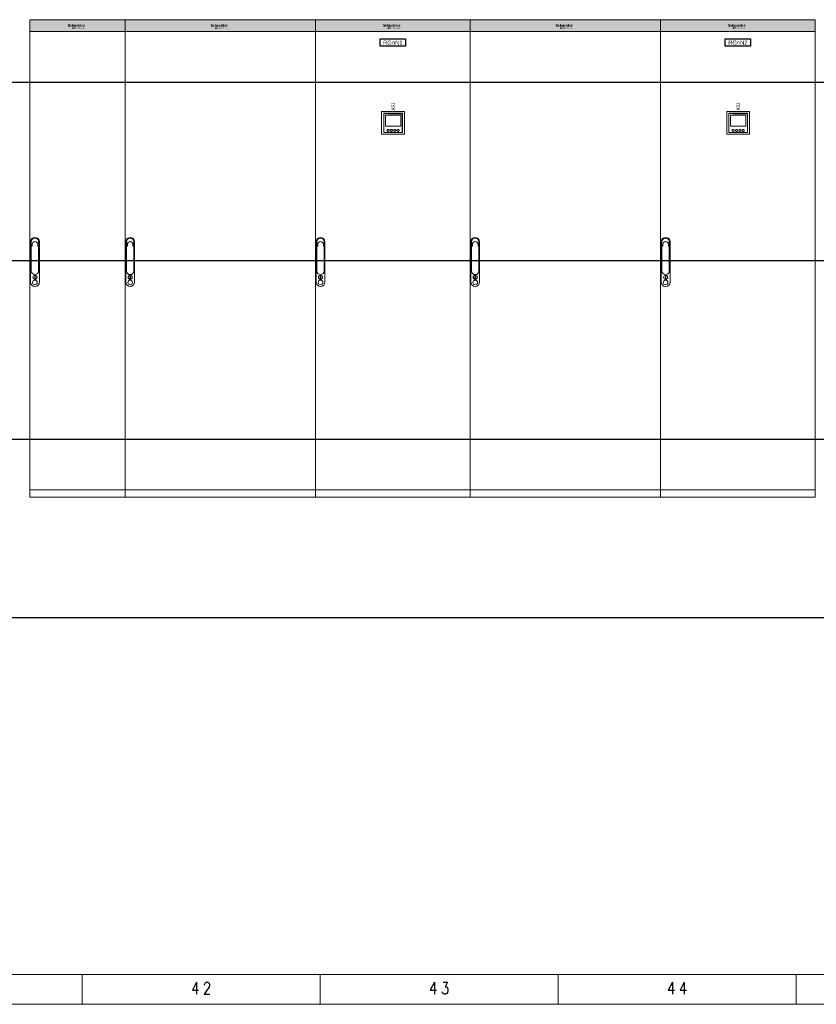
# Model space of a CAD drawing. Header units: millimetres. Extents: x -31 to 6803, y 0 to 664.
# Tile 104 of 119: x 1673 to 1806, y 0 to 165. Entities that reach past the tile are written whole.
import ezdxf
from ezdxf.enums import TextEntityAlignment as Align

# ---------------------------------------------------------------- set-up
doc = ezdxf.new("R2010")
doc.units = ezdxf.units.MM
doc.layers.add('!POMOCNICZE', color=8, linetype='Continuous', plot=False)
for name, color, linetype, lineweight in [('2DE_OBJ_Schneider-Cabinet', 7, 'Continuous', 25), ('2DE_OBJ_Schneider-Devices', 7, 'Continuous', 25), ('2DE_OBJ_Schneider-Logo', 112, 'Continuous', 0), ('2DE_OBJ_Schneider-TAG', 112, 'Continuous', 0), ('ramka', 9, 'Continuous', 20)]:
    doc.layers.add(name, color=color, linetype=linetype, lineweight=lineweight)
doc.layers.add('CP_WIPEOUT', color=255, linetype='Continuous')
doc.styles.add('CP_ATTR', font='arial.ttf')
doc.styles.add('CP_TXTCON', font='arial.ttf', dxfattribs={"width": 0.8})
doc.styles.add('ROMANS', font='romans.shx', dxfattribs={"width": 0.8})

# ---------------------------------------------------------------- blocks, each defined once
blk = doc.blocks.new('Logo Schneider_20021')
for points in [[(1.6, 8.1), (1.9, 8), (2.2, 7.9), (2.5, 7.8), (2.7, 7.7), (3, 7.5), (3.2, 7.4), (3.3, 7.3), (3.3, 7.1), (3.3, 7), (3.2, 6.9), (3.1, 6.7), (3, 6.6), (2.7, 6.6), (2.4, 6.6), (2.4, 6.6), (2.2, 6.6), (2, 6.6), (1.8, 6.6), (1.5, 6.7), (1.3, 6.8), (1.1, 6.9), (0.9, 7), (0.6, 7.2), (0.4, 7.3), (0.4, 6), (0.4, 6), (0.7, 5.9), (0.9, 5.8), (1.2, 5.7), (1.4, 5.6), (1.6, 5.5), (1.9, 5.5), (2.1, 5.5), (2.3, 5.4), (2.5, 5.4), (2.6, 5.4), (2.9, 5.4), (3.1, 5.5), (3.4, 5.5), (3.6, 5.6), (3.8, 5.7), (4, 5.8), (4.2, 5.9), (4.3, 6), (4.5, 6.2), (4.6, 6.4), (4.7, 6.6), (4.8, 6.8), (4.8, 7), (4.8, 7.3), (4.8, 7.3), (4.8, 7.6), (4.8, 7.8), (4.7, 8), (4.6, 8.2), (4.4, 8.4), (4.2, 8.6), (4, 8.7), (4, 8.7), (3.8, 8.8), (3.7, 8.9), (3.5, 9), (3.2, 9.1), (2.9, 9.2), (2.6, 9.4), (2.4, 9.4), (2.1, 9.6), (1.9, 9.7), (1.8, 9.9), (1.8, 10), (1.8, 10), (1.8, 10.2), (1.9, 10.3), (2.1, 10.4), (2.4, 10.5), (2.7, 10.5), (2.7, 10.5), (2.9, 10.5), (3.1, 10.5), (3.3, 10.4), (3.5, 10.4), (3.8, 10.3), (4, 10.2), (4.3, 10.1), (4.6, 10), (4.6, 11.1), (4.4, 11.2), (4.2, 11.3), (3.9, 11.4), (3.7, 11.4), (3.4, 11.5), (3.2, 11.5), (3, 11.6), (2.8, 11.6), (2.5, 11.6), (2.4, 11.6), (2.2, 11.6), (1.9, 11.5), (1.7, 11.5), (1.4, 11.4), (1.2, 11.3), (1, 11.2), (0.9, 11.1), (0.8, 11.1), (0.6, 10.9), (0.5, 10.8), (0.4, 10.6), (0.3, 10.3), (0.3, 10.1), (0.2, 9.9), (0.2, 9.8), (0.3, 9.5), (0.3, 9.3), (0.4, 9.1), (0.5, 8.9), (0.7, 8.7), (0.8, 8.6), (1, 8.4), (1.1, 8.4), (1.2, 8.3), (1.4, 8.2)], [(8.8, 6.6), (8.6, 6.5), (8.3, 6.5), (8.1, 6.4), (7.9, 6.4), (7.7, 6.4), (7.7, 6.4), (7.4, 6.4), (7.2, 6.4), (7, 6.5), (6.8, 6.7), (6.7, 6.9), (6.6, 7.1), (6.5, 7.3), (6.5, 7.6), (6.5, 7.8), (6.6, 8), (6.6, 8.2), (6.7, 8.3), (6.9, 8.5), (7, 8.6), (7.2, 8.7), (7.5, 8.7), (7.7, 8.7), (7.9, 8.7), (8.1, 8.7), (8.3, 8.6), (8.6, 8.5), (8.8, 8.4), (8.8, 9.4), (8.6, 9.5), (8.4, 9.5), (8.1, 9.6), (7.9, 9.6), (7.7, 9.6), (7.4, 9.7), (7.3, 9.6), (7, 9.6), (6.8, 9.6), (6.6, 9.5), (6.3, 9.4), (6.1, 9.3), (5.9, 9.2), (5.8, 9.1), (5.7, 9), (5.6, 8.9), (5.4, 8.7), (5.3, 8.5), (5.2, 8.3), (5.2, 8), (5.1, 7.8), (5.1, 7.5), (5.1, 7.5), (5.1, 7.2), (5.2, 7), (5.2, 6.8), (5.3, 6.6), (5.5, 6.4), (5.6, 6.2), (5.8, 6), (5.9, 5.9), (6.1, 5.8), (6.3, 5.7), (6.5, 5.6), (6.7, 5.5), (7, 5.5), (7.2, 5.5), (7.5, 5.4), (7.6, 5.5), (7.9, 5.5), (8.1, 5.5), (8.3, 5.6), (8.6, 5.6), (8.8, 5.7)], [(12.3, 6.4), (12.2, 6.3), (12.2, 7.8), (12.1, 8.1), (12.1, 8.3), (12, 8.5), (11.8, 8.6), (11.7, 8.7), (11.5, 8.7), (11.3, 8.7), (11.1, 8.6), (11, 8.5), (10.8, 8.3), (10.7, 8.1), (10.7, 5.5), (9.4, 5.5), (9.4, 11.5), (10.7, 11.5), (10.7, 9), (10.7, 9), (10.8, 9.2), (11, 9.3), (11.2, 9.5), (11.4, 9.6), (11.6, 9.6), (11.9, 9.7), (11.9, 9.7), (12.2, 9.6), (12.4, 9.6), (12.7, 9.5), (12.9, 9.4), (13, 9.3), (13.1, 9.1), (13.2, 8.9), (13.3, 8.7), (13.4, 8.5), (13.4, 8.3), (13.4, 8.1), (13.4, 6.9), (13.3, 6.8), (13.1, 6.8), (13, 6.8), (12.9, 6.7), (12.8, 6.7), (12.6, 6.6), (12.5, 6.5), (12.4, 6.5)], [(14.3, 6.8), (14.2, 6.9), (14, 6.9), (14, 9.6), (15.3, 9.6), (15.3, 9), (15.5, 9.2), (15.7, 9.3), (15.9, 9.5), (16.1, 9.6), (16.3, 9.6), (16.5, 9.7), (16.6, 9.7), (16.9, 9.6), (17.1, 9.6), (17.3, 9.5), (17.5, 9.4), (17.6, 9.3), (17.8, 9.2), (17.9, 9), (18, 8.8), (18.1, 8.6), (18.1, 8.3), (18.1, 8.1), (18.1, 5.5), (16.8, 5.5), (16.8, 8), (16.8, 8.3), (16.8, 8.5), (16.6, 8.7), (16.5, 8.8), (16.3, 8.8), (16.2, 8.8), (16, 8.8), (15.8, 8.7), (15.7, 8.6), (15.5, 8.4), (15.3, 8.1), (15.3, 6.4), (15.3, 6.4), (15.2, 6.5), (15.1, 6.6), (15, 6.7), (14.8, 6.7), (14.7, 6.8), (14.6, 6.8), (14.4, 6.8)], [(17.4, 4.4), (18.8, 4.4), (18.8, 4.9), (16.8, 4.9), (16.8, 1.3), (18.9, 1.3), (18.9, 1.8), (17.4, 1.8), (17.4, 2.9), (18.8, 2.9), (18.8, 3.3), (17.4, 3.3)], [(20.4, 4.9), (20, 4.9), (20, 1.3), (20.4, 1.3)], [(26.2, 3.7), (26.1, 3.7), (26, 3.7), (25.8, 3.7), (25.6, 3.6), (25.5, 3.6), (25.3, 3.5), (25.2, 3.4), (25.1, 3.3), (25.1, 3.1), (25, 3), (25, 2.8), (24.9, 2.6), (24.9, 2.4), (24.9, 2.4), (24.9, 2.2), (25, 2), (25, 1.9), (25.1, 1.7), (25.2, 1.6), (25.3, 1.6), (25.4, 1.5), (25.6, 1.4), (25.7, 1.3), (25.9, 1.3), (26.1, 1.3), (26.1, 1.3), (26.3, 1.3), (26.5, 1.3), (26.6, 1.4), (26.8, 1.4), (26.8, 1.9), (26.7, 1.8), (26.5, 1.8), (26.3, 1.7), (26.2, 1.7), (26, 1.7), (25.8, 1.8), (25.7, 1.8), (25.6, 1.9), (25.5, 2), (25.4, 2.1), (25.4, 2.3), (25.4, 2.5), (25.4, 2.6), (25.4, 2.8), (25.5, 2.9), (25.6, 3.1), (25.6, 3.1), (25.7, 3.2), (25.9, 3.3), (26.1, 3.3), (26.1, 3.3), (26.2, 3.3), (26.4, 3.2), (26.6, 3.1), (26.7, 3), (26.7, 3.5), (26.7, 3.5), (26.5, 3.6), (26.4, 3.7)], [(29.5, 3.6), (28.7, 3.6), (28.7, 4.1), (27.9, 3.3), (27.9, 3.2), (28.3, 3.2), (28.3, 2), (28.3, 1.9), (28.3, 1.7), (28.4, 1.6), (28.4, 1.5), (28.6, 1.4), (28.7, 1.3), (28.8, 1.3), (29, 1.3), (29.1, 1.3), (29.3, 1.3), (29.4, 1.4), (29.6, 1.4), (29.6, 1.9), (29.5, 1.8), (29.4, 1.8), (29.2, 1.7), (29.1, 1.7), (29, 1.7), (28.8, 1.8), (28.8, 1.9), (28.7, 2.1), (28.7, 3.2), (29.5, 3.2)], [(32.1, 3.5), (31.9, 3.5), (31.9, 3.5), (31.7, 3.5), (31.6, 3.4), (31.5, 3.3), (31.4, 3.1), (31.3, 2.9), (31.3, 3.5), (30.8, 3.5), (30.8, 1.2), (31.3, 1.2), (31.3, 2.4), (31.3, 2.4), (31.3, 2.6), (31.3, 2.7), (31.4, 2.9), (31.5, 3), (31.7, 3.1), (31.8, 3.1), (31.9, 3.1), (32.1, 3), (32.2, 2.9), (32.5, 3.3), (32.4, 3.3), (32.2, 3.4)], [(36.5, 8.1), (36.7, 8.2), (36.8, 8.4), (37, 8.4), (37.2, 8.5), (37.2, 8.4), (37.4, 8.4), (37.7, 8.3), (37.9, 8.2), (38.3, 9.3), (38.1, 9.4), (37.8, 9.6), (37.6, 9.6), (37.4, 9.7), (37.4, 9.7), (37.2, 9.6), (37.1, 9.6), (36.9, 9.5), (36.7, 9.3), (36.6, 9.2), (36.4, 8.9), (36.3, 8.7), (36.1, 8.4), (36.1, 8.4), (36.1, 9.6), (34.8, 9.6), (34.8, 5.5), (36.1, 5.5), (36.1, 7.3), (36.1, 7.3), (36.3, 7.6), (36.4, 7.9)], [(35.5, 3.1), (35.4, 3), (35.4, 2.8), (35.3, 2.7), (35.3, 2.5), (35.3, 2.3), (35.3, 2.2), (35.3, 2), (35.3, 1.9), (35.4, 1.7), (35.5, 1.6), (35.6, 1.4), (35.6, 1.4), (35.8, 1.3), (35.9, 1.2), (36.1, 1.2), (36.3, 1.1), (36.4, 1.1), (36.5, 1.1), (36.6, 1.1), (36.8, 1.1), (37, 1.2), (37.1, 1.3), (37.1, 1.7), (37, 1.7), (36.8, 1.6), (36.7, 1.6), (36.5, 1.5), (36.3, 1.6), (36.2, 1.6), (36, 1.7), (35.9, 1.7), (35.8, 1.8), (35.8, 2), (35.7, 2.1), (35.7, 2.3), (35.7, 2.4), (35.8, 2.6), (35.8, 2.8), (35.9, 2.9), (36, 2.9), (36.1, 3), (36.3, 3.1), (36.4, 3.1), (36.4, 3.1), (36.6, 3.1), (36.7, 3), (36.9, 3), (37.1, 2.9), (37.1, 3.4), (37.1, 3.4), (36.9, 3.4), (36.7, 3.5), (36.6, 3.5), (36.4, 3.5), (36.3, 3.5), (36.1, 3.5), (36, 3.5), (35.8, 3.4), (35.7, 3.3), (35.6, 3.2)]]:
    blk.add_hatch(color=7).paths.add_polyline_path(points)
h = blk.add_hatch(color=7)
h.paths.add_polyline_path([(11.8, 5.4), (11.7, 5.3), (11.6, 5.2), (11.4, 5.1), (11.3, 5), (11.2, 4.9), (11.2, 4.9), (11.1, 4.8), (11, 4.7), (10.9, 4.6), (10.8, 4.5), (10.7, 4.4), (10.6, 4.2), (11.4, 4.2), (11.2, 3.7), (10.3, 3.7), (10.3, 3.6), (10.2, 3.5), (10.1, 3.4), (10.1, 3.3), (11.2, 3.3), (11, 2.8), (9.9, 2.8), (9.9, 2.6), (9.9, 2.5), (9.9, 2.3), (9.9, 2.2), (9.9, 2.1), (9.9, 1.9), (9.9, 1.8), (9.9, 1.7), (9.9, 1.5), (10, 1.4), (10, 1.3), (10.1, 1.2), (10.1, 1), (10.2, 0.9), (10.3, 0.8), (10.3, 0.8), (10.4, 0.7), (10.5, 0.6), (10.6, 0.6), (10.8, 0.5), (10.9, 0.5), (11, 0.4), (11.1, 0.4), (11.3, 0.3), (11.4, 0.3), (11.6, 0.3), (11.7, 0.3), (11.8, 0.3), (11.9, 0.3), (12.1, 0.3), (12.2, 0.4), (12.3, 0.4), (12.4, 0.4), (12.6, 0.4), (12.7, 0.5), (12.8, 0.5), (12.9, 0.6), (13.1, 0.6), (13.2, 0.7), (13.3, 0.7), (13.4, 0.8), (13.5, 0.9), (13.7, 0.9), (13.8, 1), (13.9, 1.1), (14, 1.2), (14.1, 1.3), (14.3, 1.4), (14.4, 1.5), (14.5, 1.6), (14.6, 1.7), (14.7, 1.8), (14.8, 1.9), (14.9, 2), (15, 2.1), (15, 2.2), (15.1, 2.3), (14.1, 2.3), (14.3, 2.8), (15.4, 2.8), (15.5, 2.9), (15.5, 3.1), (15.6, 3.2), (15.6, 3.3), (14.4, 3.3), (14.4, 3.5), (14.5, 3.8), (15.8, 3.8), (15.8, 3.8), (15.8, 4), (15.8, 4.1), (15.8, 4.2), (15.8, 4.4), (15.8, 4.4), (15.8, 4.6), (15.8, 4.7), (15.8, 4.8), (15.8, 5), (15.7, 5.1), (15.7, 5.2), (15.6, 5.3), (15.5, 5.4), (15.5, 5.6), (15.4, 5.7), (15.3, 5.7), (15.2, 5.8), (15.1, 5.9), (15, 6), (14.8, 6), (14.7, 6.1), (14.6, 6.1), (14.4, 6.1), (14.3, 6.1), (14.2, 6.2), (14, 6.2), (13.9, 6.2), (13.8, 6.2), (13.6, 6.1), (13.5, 6.1), (13.4, 6.1), (13.3, 6.1), (13.1, 6), (13, 6), (12.9, 6), (12.8, 5.9), (12.6, 5.9), (12.5, 5.8), (12.4, 5.8), (12.3, 5.7), (12.1, 5.6), (12, 5.6), (11.9, 5.5)])
h.paths.add_polyline_path([(12.6, 4.5), (12.7, 4.6), (12.9, 4.7), (13, 4.8), (13.1, 4.8), (13.2, 4.9), (13.3, 4.9), (13.5, 5), (13.6, 5), (13.8, 5), (15, 5), (14.9, 4.2), (14.1, 4.2), (14, 4.2), (13.9, 4.1), (13.8, 3.5), (13.5, 2.6), (13.5, 2.5), (13.4, 2.3), (13.4, 2.2), (13.3, 2.1), (13.2, 2), (13.1, 1.9), (13, 1.8), (12.9, 1.8), (12.7, 1.7), (12.6, 1.6), (12.5, 1.6), (12.4, 1.5), (12.2, 1.5), (12.1, 1.5), (11.9, 1.5), (10.7, 1.5), (10.9, 2.3), (11.7, 2.3), (11.8, 2.3), (11.8, 2.4), (11.9, 2.5), (12.1, 3.5), (12.2, 3.8), (12.3, 3.9), (12.3, 4.1), (12.4, 4.2), (12.4, 4.3), (12.5, 4.4)], flags=16)
h = blk.add_hatch(color=7)
h.paths.add_polyline_path([(21.1, 9.6), (20.8, 9.7), (20.8, 9.7), (20.5, 9.6), (20.3, 9.6), (20, 9.5), (19.8, 9.5), (19.6, 9.4), (19.4, 9.2), (19.2, 9.1), (19.2, 9.1), (19.1, 8.9), (18.9, 8.7), (18.8, 8.5), (18.7, 8.3), (18.7, 8), (18.6, 7.8), (18.6, 7.6), (18.6, 7.5), (18.6, 7.3), (18.7, 7), (18.7, 6.8), (18.8, 6.6), (18.9, 6.4), (19.1, 6.2), (19.2, 6), (19.3, 6), (19.4, 5.9), (19.6, 5.8), (19.8, 5.7), (20, 5.6), (20.3, 5.5), (20.5, 5.5), (20.8, 5.5), (21, 5.4), (21.2, 5.5), (21.5, 5.5), (21.7, 5.5), (22, 5.6), (22.2, 5.7), (22.4, 5.7), (22.6, 5.9), (22.8, 6), (22.8, 6.8), (22.6, 6.6), (22.3, 6.5), (22.1, 6.4), (21.9, 6.3), (21.7, 6.2), (21.4, 6.2), (21.3, 6.2), (21, 6.2), (20.8, 6.3), (20.6, 6.3), (20.4, 6.4), (20.2, 6.6), (20.1, 6.7), (20, 6.9), (20, 7.1), (19.9, 7.3), (22.8, 7.3), (22.9, 7.6), (22.8, 7.9), (22.8, 8.1), (22.7, 8.3), (22.6, 8.5), (22.5, 8.7), (22.4, 8.9), (22.3, 9), (22.1, 9.2), (21.9, 9.3), (21.7, 9.4), (21.5, 9.5), (21.3, 9.6)])
h.paths.add_polyline_path([(21.1, 8.9), (21.3, 8.8), (21.4, 8.7), (21.6, 8.5), (21.7, 8.3), (21.7, 8.1), (21.7, 8), (20, 8), (20, 8.3), (20.1, 8.5), (20.2, 8.6), (20.4, 8.8), (20.5, 8.8), (20.8, 8.9)], flags=16)
h = blk.add_hatch(color=7)
h.paths.add_polyline_path([(22.7, 3.7), (22.6, 3.7), (22.4, 3.7), (22.2, 3.6), (22.1, 3.5), (22, 3.4), (22, 3.4), (21.9, 3.3), (21.8, 3.1), (21.7, 3), (21.7, 2.8), (21.7, 2.6), (21.7, 2.5), (21.7, 2.3), (21.7, 2.2), (21.8, 2), (21.8, 1.9), (21.9, 1.7), (22, 1.6), (22.1, 1.5), (22.2, 1.4), (22.4, 1.4), (22.5, 1.3), (22.7, 1.3), (22.8, 1.3), (23, 1.3), (23.1, 1.3), (23.3, 1.4), (23.5, 1.4), (23.6, 1.5), (23.7, 1.6), (23.7, 2), (23.5, 1.9), (23.4, 1.8), (23.2, 1.8), (23.1, 1.7), (22.9, 1.7), (22.7, 1.7), (22.6, 1.8), (22.4, 1.8), (22.3, 1.9), (22.2, 2.1), (22.2, 2.2), (22.1, 2.4), (22.1, 2.4), (23.8, 2.4), (23.7, 2.6), (23.7, 2.8), (23.7, 3), (23.6, 3.1), (23.6, 3.3), (23.5, 3.4), (23.4, 3.5), (23.3, 3.6), (23.2, 3.6), (23, 3.7), (22.9, 3.7)])
h.paths.add_polyline_path([(22.8, 3.3), (22.9, 3.3), (23.1, 3.2), (23.2, 3.1), (23.2, 3), (23.3, 2.8), (23.3, 2.7), (22.1, 2.7), (22.2, 2.9), (22.2, 3.1), (22.3, 3.2), (22.5, 3.2), (22.6, 3.3)], flags=16)
h = blk.add_hatch(color=7)
h.paths.add_polyline_path([(23.8, 11.4), (23.6, 11.3), (23.6, 11.3), (23.4, 11.1), (23.3, 10.9), (23.3, 10.7), (23.3, 10.5), (23.4, 10.3), (23.5, 10.2), (23.7, 10.2), (23.8, 10.2), (24, 10.2), (24.2, 10.3), (24.4, 10.5), (24.6, 10.7), (24.7, 10.9), (24.7, 11.1), (24.7, 11.2), (24.6, 11.4), (24.5, 11.5), (24.2, 11.6), (24.2, 11.6), (24, 11.5)])
h.paths.add_polyline_path([(24.6, 9.6), (23.3, 9.6), (23.3, 5.5), (24.6, 5.5)])
h = blk.add_hatch(color=7)
h.paths.add_polyline_path([(28.2, 9.4), (27.9, 9.5), (27.7, 9.6), (27.5, 9.6), (27.2, 9.6), (27.1, 9.7), (26.8, 9.6), (26.6, 9.6), (26.4, 9.5), (26.2, 9.4), (26, 9.3), (25.8, 9.2), (25.7, 9.1), (25.5, 8.9), (25.4, 8.7), (25.3, 8.5), (25.2, 8.3), (25.2, 8.1), (25.2, 7.8), (25.1, 7.6), (25.2, 7.3), (25.2, 7.1), (25.2, 6.8), (25.3, 6.6), (25.4, 6.4), (25.6, 6.2), (25.7, 6), (25.9, 5.9), (26, 5.7), (26.2, 5.6), (26.5, 5.5), (26.7, 5.5), (26.9, 5.4), (27, 5.4), (27.3, 5.4), (27.5, 5.5), (27.7, 5.6), (27.9, 5.7), (28.1, 5.8), (28.2, 5.8), (28.2, 5.5), (29.4, 5.5), (29.4, 11.5), (28.2, 11.5)])
h.paths.add_polyline_path([(28.2, 8.6), (28.2, 6.6), (27.9, 6.5), (27.7, 6.4), (27.5, 6.3), (27.4, 6.3), (27.2, 6.3), (27, 6.4), (26.8, 6.5), (26.7, 6.6), (26.6, 6.8), (26.5, 7), (26.5, 7.2), (26.4, 7.5), (26.5, 7.8), (26.5, 8.1), (26.6, 8.3), (26.7, 8.5), (26.8, 8.6), (26.9, 8.7), (27.1, 8.8), (27.3, 8.8), (27.5, 8.8), (27.7, 8.8), (27.9, 8.7)], flags=16)
h = blk.add_hatch(color=7)
h.paths.add_polyline_path([(32.4, 9.6), (32.2, 9.7), (32.2, 9.7), (31.9, 9.6), (31.7, 9.6), (31.4, 9.5), (31.2, 9.5), (31, 9.4), (30.8, 9.2), (30.6, 9.1), (30.6, 9.1), (30.4, 8.9), (30.3, 8.7), (30.2, 8.5), (30.1, 8.3), (30.1, 8), (30, 7.8), (30, 7.6), (30, 7.5), (30, 7.3), (30.1, 7), (30.1, 6.8), (30.2, 6.6), (30.3, 6.4), (30.5, 6.2), (30.6, 6), (30.6, 6), (30.8, 5.9), (31, 5.8), (31.2, 5.7), (31.4, 5.6), (31.7, 5.5), (31.9, 5.5), (32.2, 5.5), (32.4, 5.4), (32.6, 5.5), (32.9, 5.5), (33.1, 5.5), (33.4, 5.6), (33.6, 5.7), (33.8, 5.7), (34, 5.9), (34.2, 6), (34.2, 6.8), (33.9, 6.6), (33.7, 6.5), (33.5, 6.4), (33.3, 6.3), (33, 6.2), (32.8, 6.2), (32.7, 6.2), (32.4, 6.2), (32.2, 6.3), (31.9, 6.3), (31.8, 6.4), (31.6, 6.6), (31.5, 6.7), (31.4, 6.9), (31.4, 7.1), (31.3, 7.3), (34.2, 7.3), (34.2, 7.6), (34.2, 7.9), (34.2, 8.1), (34.1, 8.3), (34, 8.5), (33.9, 8.7), (33.8, 8.9), (33.7, 9), (33.5, 9.2), (33.3, 9.3), (33.1, 9.4), (32.9, 9.5), (32.7, 9.6)])
h.paths.add_polyline_path([(32.5, 8.9), (32.7, 8.8), (32.8, 8.7), (33, 8.5), (33.1, 8.3), (33.1, 8.1), (33.1, 8), (31.4, 8), (31.4, 8.3), (31.5, 8.5), (31.6, 8.6), (31.7, 8.8), (31.9, 8.8), (32.2, 8.9)], flags=16)
h = blk.add_hatch(color=7)
h.paths.add_polyline_path([(34.1, 4.4), (34, 4.4), (33.8, 4.4), (33.7, 4.3), (33.6, 4.2), (33.6, 4), (33.7, 3.9), (33.8, 3.9), (33.9, 4), (34.1, 4), (34.1, 4.2), (34.1, 4.3)])
h.paths.add_polyline_path([(34.1, 3.5), (33.6, 3.5), (33.6, 1.2), (34.1, 1.2)])
blk = doc.blocks.new('nowe_logo')
at = {"color": 3, "xscale": 45.60207954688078, "yscale": 45.60207954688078, "zscale": 45.60207954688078}
blk.add_blockref('Logo Schneider_20021', (2560, 1257), dxfattribs=at)
blk = doc.blocks.new('*U255')
at = {"lineweight": 0}
h = blk.add_hatch(color=112, dxfattribs=at)
h.dxf.hatch_style = 1
h.paths.add_polyline_path([(400, 2006), (0, 2006), (0, 1956), (3, 1956), (3, 1956), (397, 1956), (400, 1956)])
for p, q in [((0, 0), (0, 2006)), ((400, 2006), (0, 2006)), ((400, 0), (400, 2006)), ((400, 1956), (0, 1956)), ((397, 1956), (3, 1956)), ((3, 1073), (3, 903.5)), ((6, 950.5), (6, 1073)), ((9.7, 1055), (6, 1052.8)), ((9.7, 1062), (9.7, 1055)), ((33.2, 1062), (33.2, 1055)), ((33.2, 1055), (37, 1052.8)), ((37, 1073), (37, 950.5)), ((40, 1073), (40, 903.5)), ((22.6, 926.5), (20.3, 926.5)), ((20.3, 926.5), (20.3, 917.7)), ((20.3, 917.7), (22.6, 917.7)), ((22.6, 917.7), (22.6, 926.5)), ((0, 30), (400, 30)), ((400, 0), (0, 0))]:
    blk.add_line(p, q, dxfattribs=at)
for centre, radius in [((21.5, 902), 9.75), ((21.5, 923.5), 8.8), ((21.5, 923.5), 8)]:
    blk.add_circle(centre, radius, dxfattribs=at)
for centre, radius, start, end in [((21.5, 1073), 18.5, 0, 180), ((21.5, 1073), 15.5, 0, 180), ((21.5, 1062), 11.8, 0, 180), ((21.5, 950.5), 15.5, 180, 0), ((21.5, 903.5), 18.5, 180, 0)]:
    blk.add_arc(centre, radius, start, end, dxfattribs=at)
at = {"layer": '2DE_OBJ_Schneider-Logo', "lineweight": 0, "xscale": 0.04188446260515, "yscale": 0.04188446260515, "zscale": 0.04188446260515}
blk.add_blockref('nowe_logo', (52.1, 1913.7), dxfattribs=at)
blk = doc.blocks.new('*U257')
at = {"lineweight": 0}
h = blk.add_hatch(color=112, dxfattribs=at)
h.dxf.hatch_style = 1
h.paths.add_polyline_path([(650, 2006), (0, 2006), (0, 1956), (650, 1956)])
for p, q in [((0, 1956), (650, 1956)), ((3, 1073), (3, 903.5)), ((6, 950.5), (6, 1073)), ((9.8, 1055), (6, 1052.8)), ((9.8, 1062), (9.8, 1055)), ((33.3, 1062), (33.3, 1055)), ((33.3, 1055), (37, 1052.8)), ((37, 1073), (37, 950.5)), ((40, 1073), (40, 903.5)), ((22.7, 926.5), (20.4, 926.5)), ((20.4, 926.5), (20.4, 917.6)), ((20.4, 917.6), (22.7, 917.6)), ((22.7, 917.6), (22.7, 926.5)), ((0, 30), (650, 30))]:
    blk.add_line(p, q, dxfattribs=at)
blk.add_lwpolyline([(0, 0), (650, 0), (650, 2006), (0, 2006)], close=True, dxfattribs=at)
for centre, radius in [((21.5, 902), 9.75), ((21.5, 923.5), 8.8), ((21.5, 923.5), 8)]:
    blk.add_circle(centre, radius, dxfattribs=at)
for centre, radius, start, end in [((21.5, 1073), 18.5, 0, 180), ((21.5, 1073), 15.5, 0, 180), ((21.5, 1062), 11.8, 0, 180), ((21.5, 950.5), 15.5, 180, 0), ((21.5, 903.5), 18.5, 180, 0)]:
    blk.add_arc(centre, radius, start, end, dxfattribs=at)
at = {"layer": '2DE_OBJ_Schneider-Logo', "lineweight": 0, "xscale": 0.04188446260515, "yscale": 0.04188446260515, "zscale": 0.04188446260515}
blk.add_blockref('nowe_logo', (177.1, 1913.7), dxfattribs=at)
blk = doc.blocks.new('Logo Schneider_2009')
for points in [[(2, 8), (2, 8), (2, 8), (3, 8), (3, 8), (3, 8), (3, 7), (3, 7), (3, 7), (3, 7), (3, 7), (3, 7), (3, 7), (3, 7), (2, 7), (2, 7), (2, 7), (2, 7), (2, 7), (2, 7), (1, 7), (1, 7), (1, 7), (1, 7), (0, 7), (0, 6), (0, 6), (1, 6), (1, 6), (1, 6), (1, 6), (2, 6), (2, 5), (2, 5), (2, 5), (3, 5), (3, 5), (3, 5), (3, 5), (3, 6), (4, 6), (4, 6), (4, 6), (4, 6), (4, 6), (4, 6), (5, 6), (5, 7), (5, 7), (5, 7), (5, 7), (5, 7), (5, 8), (5, 8), (5, 8), (5, 8), (4, 8), (4, 9), (4, 9), (4, 9), (4, 9), (4, 9), (3, 9), (3, 9), (3, 9), (3, 9), (2, 9), (2, 10), (2, 10), (2, 10), (2, 10), (2, 10), (2, 10), (2, 10), (2, 10), (2, 10), (3, 10), (3, 10), (3, 10), (3, 10), (3, 10), (4, 10), (4, 10), (4, 10), (4, 10), (5, 10), (5, 11), (4, 11), (4, 11), (4, 11), (4, 11), (3, 11), (3, 12), (3, 12), (3, 12), (3, 12), (2, 12), (2, 12), (2, 12), (2, 11), (1, 11), (1, 11), (1, 11), (1, 11), (1, 11), (1, 11), (1, 11), (0, 11), (0, 10), (0, 10), (0, 10), (0, 10), (0, 10), (0, 9), (0, 9), (1, 9), (1, 9), (1, 9), (1, 8), (1, 8), (1, 8), (1, 8)], [(9, 7), (9, 7), (8, 6), (8, 6), (8, 6), (8, 6), (8, 6), (7, 6), (7, 6), (7, 7), (7, 7), (7, 7), (7, 7), (7, 7), (6, 8), (7, 8), (7, 8), (7, 8), (7, 8), (7, 8), (7, 9), (7, 9), (7, 9), (8, 9), (8, 9), (8, 9), (8, 9), (9, 9), (9, 8), (9, 9), (9, 9), (8, 10), (8, 10), (8, 10), (8, 10), (7, 10), (7, 10), (7, 10), (7, 10), (7, 10), (6, 9), (6, 9), (6, 9), (6, 9), (6, 9), (6, 9), (5, 9), (5, 8), (5, 8), (5, 8), (5, 8), (5, 8), (5, 7), (5, 7), (5, 7), (5, 7), (5, 7), (5, 6), (6, 6), (6, 6), (6, 6), (6, 6), (6, 6), (6, 6), (7, 6), (7, 5), (7, 5), (7, 5), (8, 5), (8, 5), (8, 6), (8, 6), (9, 6), (9, 6)], [(12, 6), (12, 6), (12, 8), (12, 8), (12, 8), (12, 9), (12, 9), (12, 9), (12, 9), (11, 9), (11, 9), (11, 8), (11, 8), (11, 8), (11, 6), (9, 6), (9, 12), (11, 12), (11, 9), (11, 9), (11, 9), (11, 9), (11, 9), (11, 10), (12, 10), (12, 10), (12, 10), (12, 10), (12, 10), (13, 9), (13, 9), (13, 9), (13, 9), (13, 9), (13, 9), (13, 9), (13, 8), (13, 8), (13, 7), (13, 7), (13, 7), (13, 7), (13, 7), (13, 7), (13, 7), (13, 7), (12, 6)], [(14, 7), (14, 7), (14, 7), (14, 10), (15, 10), (15, 9), (16, 9), (16, 9), (16, 9), (16, 10), (16, 10), (17, 10), (17, 10), (17, 10), (17, 10), (17, 9), (18, 9), (18, 9), (18, 9), (18, 9), (18, 9), (18, 9), (18, 8), (18, 8), (18, 6), (17, 6), (17, 8), (17, 8), (17, 8), (17, 9), (16, 9), (16, 9), (16, 9), (16, 9), (16, 9), (16, 9), (15, 8), (15, 8), (15, 6), (15, 6), (15, 7), (15, 7), (15, 7), (15, 7), (15, 7), (15, 7), (14, 7)], [(17, 4), (19, 4), (19, 5), (17, 5), (17, 1), (19, 1), (19, 2), (17, 2), (17, 3), (19, 3), (19, 3), (17, 3)], [(20, 5), (20, 5), (20, 1), (20, 1)], [(26, 4), (26, 4), (26, 4), (26, 4), (26, 4), (25, 4), (25, 3), (25, 3), (25, 3), (25, 3), (25, 3), (25, 3), (25, 3), (25, 2), (25, 2), (25, 2), (25, 2), (25, 2), (25, 2), (25, 2), (25, 2), (25, 1), (26, 1), (26, 1), (26, 1), (26, 1), (26, 1), (26, 1), (26, 1), (27, 1), (27, 1), (27, 2), (27, 2), (26, 2), (26, 2), (26, 2), (26, 2), (26, 2), (26, 2), (26, 2), (25, 2), (25, 2), (25, 2), (25, 2), (25, 3), (25, 3), (25, 3), (26, 3), (26, 3), (26, 3), (26, 3), (26, 3), (26, 3), (26, 3), (26, 3), (27, 3), (27, 3), (27, 4), (27, 4), (27, 4), (26, 4)], [(29, 4), (29, 4), (29, 4), (28, 3), (28, 3), (28, 3), (28, 2), (28, 2), (28, 2), (28, 2), (28, 1), (29, 1), (29, 1), (29, 1), (29, 1), (29, 1), (29, 1), (29, 1), (30, 1), (30, 2), (30, 2), (29, 2), (29, 2), (29, 2), (29, 2), (29, 2), (29, 2), (29, 2), (29, 3), (29, 3)], [(32, 4), (32, 4), (32, 4), (32, 3), (32, 3), (32, 3), (31, 3), (31, 3), (31, 3), (31, 3), (31, 1), (31, 1), (31, 2), (31, 2), (31, 3), (31, 3), (31, 3), (32, 3), (32, 3), (32, 3), (32, 3), (32, 3), (32, 3), (32, 3), (32, 3), (32, 3)], [(37, 8), (37, 8), (37, 8), (37, 8), (37, 8), (37, 8), (37, 8), (38, 8), (38, 8), (38, 9), (38, 9), (38, 10), (38, 10), (37, 10), (37, 10), (37, 10), (37, 10), (37, 9), (37, 9), (37, 9), (36, 9), (36, 9), (36, 8), (36, 8), (36, 10), (35, 10), (35, 6), (36, 6), (36, 7), (36, 7), (36, 8), (36, 8)], [(36, 3), (35, 3), (35, 3), (35, 3), (35, 2), (35, 2), (35, 2), (35, 2), (35, 2), (35, 2), (35, 2), (36, 1), (36, 1), (36, 1), (36, 1), (36, 1), (36, 1), (36, 1), (36, 1), (37, 1), (37, 1), (37, 1), (37, 1), (37, 2), (37, 2), (37, 2), (37, 2), (37, 2), (36, 2), (36, 2), (36, 2), (36, 2), (36, 2), (36, 2), (36, 2), (36, 2), (36, 2), (36, 3), (36, 3), (36, 3), (36, 3), (36, 3), (36, 3), (36, 3), (36, 3), (37, 3), (37, 3), (37, 3), (37, 3), (37, 3), (37, 3), (37, 3), (37, 3), (37, 4), (36, 4), (36, 4), (36, 4), (36, 3), (36, 3), (36, 3), (36, 3)]]:
    blk.add_hatch(color=112).paths.add_polyline_path(points)
h = blk.add_hatch(color=112)
h.paths.add_polyline_path([(12, 5), (12, 5), (12, 5), (11, 5), (11, 5), (11, 5), (11, 5), (11, 5), (11, 5), (11, 5), (11, 4), (11, 4), (11, 4), (11, 4), (11, 4), (10, 4), (10, 4), (10, 4), (10, 3), (10, 3), (11, 3), (11, 3), (10, 3), (10, 3), (10, 2), (10, 2), (10, 2), (10, 2), (10, 2), (10, 2), (10, 2), (10, 2), (10, 1), (10, 1), (10, 1), (10, 1), (10, 1), (10, 1), (10, 1), (10, 1), (11, 1), (11, 1), (11, 1), (11, 0), (11, 0), (11, 0), (11, 0), (11, 0), (12, 0), (12, 0), (12, 0), (12, 0), (12, 0), (12, 0), (12, 0), (12, 0), (13, 0), (13, 0), (13, 1), (13, 1), (13, 1), (13, 1), (13, 1), (13, 1), (14, 1), (14, 1), (14, 1), (14, 1), (14, 1), (14, 1), (14, 1), (14, 1), (14, 2), (15, 2), (15, 2), (15, 2), (15, 2), (15, 2), (15, 2), (15, 2), (14, 2), (14, 3), (15, 3), (15, 3), (16, 3), (16, 3), (16, 3), (14, 3), (14, 4), (15, 4), (16, 4), (16, 4), (16, 4), (16, 4), (16, 4), (16, 4), (16, 4), (16, 5), (16, 5), (16, 5), (16, 5), (16, 5), (16, 5), (16, 5), (16, 5), (15, 6), (15, 6), (15, 6), (15, 6), (15, 6), (15, 6), (15, 6), (15, 6), (15, 6), (14, 6), (14, 6), (14, 6), (14, 6), (14, 6), (14, 6), (14, 6), (14, 6), (13, 6), (13, 6), (13, 6), (13, 6), (13, 6), (13, 6), (13, 6), (13, 6), (12, 6), (12, 6), (12, 6), (12, 6), (12, 5)])
h.paths.add_polyline_path([(13, 5), (13, 5), (13, 5), (13, 5), (13, 5), (13, 5), (13, 5), (13, 5), (14, 5), (14, 5), (15, 5), (15, 4), (14, 4), (14, 4), (14, 4), (14, 4), (14, 3), (13, 2), (13, 2), (13, 2), (13, 2), (13, 2), (13, 2), (13, 2), (13, 2), (13, 2), (13, 2), (12, 2), (12, 2), (12, 2), (12, 1), (12, 1), (11, 1), (11, 2), (12, 2), (12, 2), (12, 2), (12, 2), (12, 4), (12, 4), (12, 4), (12, 4), (12, 4), (12, 4), (13, 4)], flags=16)
h = blk.add_hatch(color=112)
h.paths.add_polyline_path([(21, 10), (21, 10), (21, 10), (21, 10), (20, 10), (20, 10), (20, 9), (20, 9), (19, 9), (19, 9), (19, 9), (19, 9), (19, 9), (19, 8), (19, 8), (19, 8), (19, 8), (19, 8), (19, 8), (19, 7), (19, 7), (19, 7), (19, 7), (19, 6), (19, 6), (19, 6), (19, 6), (19, 6), (20, 6), (20, 6), (20, 6), (20, 6), (21, 5), (21, 5), (21, 5), (21, 5), (21, 5), (22, 6), (22, 6), (22, 6), (22, 6), (23, 6), (23, 6), (23, 7), (23, 7), (22, 6), (22, 6), (22, 6), (22, 6), (21, 6), (21, 6), (21, 6), (21, 6), (21, 6), (20, 6), (20, 7), (20, 7), (20, 7), (20, 7), (20, 7), (23, 7), (23, 8), (23, 8), (23, 8), (23, 8), (23, 9), (23, 9), (22, 9), (22, 9), (22, 9), (22, 9), (22, 9), (22, 10), (21, 10)])
h.paths.add_polyline_path([(21, 9), (21, 9), (21, 9), (22, 9), (22, 8), (22, 8), (22, 8), (20, 8), (20, 8), (20, 8), (20, 9), (20, 9), (21, 9), (21, 9)], flags=16)
h = blk.add_hatch(color=112)
h.paths.add_polyline_path([(23, 4), (23, 4), (22, 4), (22, 4), (22, 4), (22, 3), (22, 3), (22, 3), (22, 3), (22, 3), (22, 3), (22, 3), (22, 3), (22, 2), (22, 2), (22, 2), (22, 2), (22, 2), (22, 2), (22, 2), (22, 1), (22, 1), (23, 1), (23, 1), (23, 1), (23, 1), (23, 1), (23, 1), (23, 1), (24, 1), (24, 2), (24, 2), (24, 2), (23, 2), (23, 2), (23, 2), (23, 2), (23, 2), (23, 2), (22, 2), (22, 2), (22, 2), (22, 2), (22, 2), (22, 2), (24, 2), (24, 3), (24, 3), (24, 3), (24, 3), (24, 3), (23, 3), (23, 3), (23, 4), (23, 4), (23, 4), (23, 4)])
h.paths.add_polyline_path([(23, 3), (23, 3), (23, 3), (23, 3), (23, 3), (23, 3), (23, 3), (22, 3), (22, 3), (22, 3), (22, 3), (22, 3), (23, 3)], flags=16)
h = blk.add_hatch(color=112)
h.paths.add_polyline_path([(24, 11), (24, 11), (24, 11), (23, 11), (23, 11), (23, 11), (23, 11), (23, 10), (24, 10), (24, 10), (24, 10), (24, 10), (24, 10), (24, 10), (25, 11), (25, 11), (25, 11), (25, 11), (25, 11), (24, 12), (24, 12), (24, 12), (24, 12)])
h.paths.add_polyline_path([(25, 10), (23, 10), (23, 6), (25, 6)])
h = blk.add_hatch(color=112)
h.paths.add_polyline_path([(28, 9), (28, 9), (28, 10), (27, 10), (27, 10), (27, 10), (27, 10), (27, 10), (26, 10), (26, 9), (26, 9), (26, 9), (26, 9), (26, 9), (25, 9), (25, 9), (25, 8), (25, 8), (25, 8), (25, 8), (25, 7), (25, 7), (25, 7), (25, 7), (25, 6), (26, 6), (26, 6), (26, 6), (26, 6), (26, 6), (26, 6), (27, 5), (27, 5), (27, 5), (27, 5), (28, 5), (28, 6), (28, 6), (28, 6), (28, 6), (28, 6), (29, 6), (29, 12), (28, 12)])
h.paths.add_polyline_path([(28, 9), (28, 7), (28, 6), (28, 6), (28, 6), (27, 6), (27, 6), (27, 6), (27, 6), (27, 7), (27, 7), (27, 7), (26, 7), (26, 8), (26, 8), (26, 8), (27, 8), (27, 8), (27, 9), (27, 9), (27, 9), (27, 9), (27, 9), (28, 9), (28, 9)], flags=16)
h = blk.add_hatch(color=112)
h.paths.add_polyline_path([(32, 10), (32, 10), (32, 10), (32, 10), (32, 10), (31, 10), (31, 9), (31, 9), (31, 9), (31, 9), (31, 9), (30, 9), (30, 9), (30, 8), (30, 8), (30, 8), (30, 8), (30, 8), (30, 8), (30, 7), (30, 7), (30, 7), (30, 7), (30, 6), (30, 6), (31, 6), (31, 6), (31, 6), (31, 6), (31, 6), (31, 6), (32, 6), (32, 5), (32, 5), (32, 5), (33, 5), (33, 5), (33, 6), (33, 6), (34, 6), (34, 6), (34, 6), (34, 6), (34, 7), (34, 7), (34, 6), (33, 6), (33, 6), (33, 6), (33, 6), (33, 6), (32, 6), (32, 6), (32, 6), (32, 6), (32, 7), (32, 7), (31, 7), (31, 7), (31, 7), (34, 7), (34, 8), (34, 8), (34, 8), (34, 8), (34, 9), (34, 9), (34, 9), (34, 9), (34, 9), (33, 9), (33, 9), (33, 10), (33, 10)])
h.paths.add_polyline_path([(32, 9), (33, 9), (33, 9), (33, 9), (33, 8), (33, 8), (33, 8), (31, 8), (31, 8), (31, 8), (32, 9), (32, 9), (32, 9), (32, 9)], flags=16)
h = blk.add_hatch(color=112)
h.paths.add_polyline_path([(34, 4), (34, 4), (34, 4), (34, 4), (34, 4), (34, 4), (34, 4), (34, 4), (34, 4), (34, 4), (34, 4), (34, 4)])
h.paths.add_polyline_path([(34, 3), (34, 3), (34, 1), (34, 1)])
blk = doc.blocks.new('Schneider Electric-logo')
at = {"color": 3, "xscale": 45.60207954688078, "yscale": 45.60207954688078, "zscale": 45.60207954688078}
blk.add_blockref('Logo Schneider_2009', (2560, 1257), dxfattribs=at)
blk = doc.blocks.new('SE_logo')
at = {"xscale": 0.2, "yscale": 0.2, "zscale": 0.2}
blk.add_blockref('Schneider Electric-logo', (-516, -249), dxfattribs=at)
blk = doc.blocks.new('2d_mier_pm5xxx_se1_fsnd3pd')
blk.add_wipeout([(0, 48), (96, 48), (96, -48), (0, -48)]).dxf.layer = 'CP_WIPEOUT'
at = {"lineweight": 0}
h = blk.add_hatch(color=112, dxfattribs=at)
h.dxf.hatch_style = 1
h.paths.add_polyline_path([(83.8, 38.7), (27.2, 38.7), (27.2, 37.1), (83.8, 37.1)])
for p, q in [((0, 48), (0, -48)), ((0, 48), (96, 48)), ((96, -48), (96, 48)), ((9, 41), (87, 41)), ((9, -41), (9, 41)), ((86.7, 40.7), (9.2, 40.7)), ((9.2, 40.7), (9.2, -40.8)), ((15.5, 31.5), (80.5, 31.5)), ((15.5, -13.7), (15.5, 31.5)), ((80.5, -13.7), (80.5, 31.5)), ((86.7, -40.8), (86.7, 40.7)), ((87, -41), (87, 41)), ((9, -41), (87, -41)), ((9.2, -40.8), (86.7, -40.8)), ((80.5, -13.7), (15.5, -13.7)), ((0, -48), (96, -48))]:
    blk.add_line(p, q, dxfattribs=at)
at = {"color": 112, "lineweight": 0}
blk.add_lwpolyline([(27.2, 38.7), (83.8, 38.7), (83.8, 37.1), (27.2, 37.1)], close=True, dxfattribs=at)
at = {"lineweight": 0}
for points, knots in [([(31.6, -32), (31.6, -31.6), (31.4, -30.5), (30.3, -29.1), (29, -28.3), (27.8, -28.1), (27, -28), (26.2, -28.1), (25, -28.3), (23.7, -29.1), (22.6, -30.5), (22.4, -31.6), (22.4, -32)], [0, 0, 0, 0, 0.125, 0.25, 0.375, 0.4375, 0.5, 0.5625, 0.625, 0.75, 0.875, 1, 1, 1, 1]), ([(22.4, -32), (22.4, -32.5), (22.6, -33.5), (23.7, -34.9), (25, -35.7), (26.2, -36), (27, -36), (27.8, -36), (29, -35.7), (30.3, -34.9), (31.4, -33.5), (31.6, -32.5), (31.6, -32)], [0, 0, 0, 0, 0.125, 0.25, 0.375, 0.4375, 0.5, 0.5625, 0.625, 0.75, 0.875, 1, 1, 1, 1]), ([(45.6, -32), (45.6, -31.6), (45.4, -30.5), (44.3, -29.1), (43, -28.3), (41.8, -28.1), (41, -28), (40.2, -28.1), (39, -28.3), (37.6, -29.1), (36.6, -30.5), (36.4, -31.6), (36.4, -32)], [0, 0, 0, 0, 0.125, 0.25, 0.375, 0.4375, 0.5, 0.5625, 0.625, 0.75, 0.875, 1, 1, 1, 1]), ([(36.4, -32), (36.4, -32.5), (36.6, -33.5), (37.6, -34.9), (39, -35.7), (40.2, -36), (41, -36), (41.8, -36), (43, -35.7), (44.3, -34.9), (45.4, -33.5), (45.6, -32.5), (45.6, -32)], [0, 0, 0, 0, 0.125, 0.25, 0.375, 0.4375, 0.5, 0.5625, 0.625, 0.75, 0.875, 1, 1, 1, 1]), ([(41, -28), (41.3, -28), (41.8, -28.1), (43, -28.3), (44.3, -29.1), (45.4, -30.5), (45.6, -31.6), (45.6, -32)], [0.5009841, 0.5009841, 0.5009841, 0.5009841, 0.5625, 0.625, 0.75, 0.875, 0.9999993, 0.9999993, 0.9999993, 0.9999993]), ([(45.6, -32), (45.6, -32.5), (45.4, -33.5), (44.3, -34.9), (43, -35.7), (41.8, -36), (41.3, -36), (41, -36), (41, -36)], [0, 0, 0, 0, 0.125, 0.25, 0.375, 0.4375, 0.5, 0.5011881, 0.5011881, 0.5011881, 0.5011881]), ([(59.6, -32), (59.6, -31.6), (59.4, -30.5), (58.3, -29.1), (57, -28.3), (55.8, -28.1), (55, -28), (54.2, -28.1), (53, -28.3), (51.6, -29.1), (50.6, -30.5), (50.4, -31.6), (50.4, -32)], [0, 0, 0, 0, 0.125, 0.25, 0.375, 0.4375, 0.5, 0.5625, 0.625, 0.75, 0.875, 1, 1, 1, 1]), ([(50.4, -32), (50.4, -32.5), (50.6, -33.5), (51.6, -34.9), (53, -35.7), (54.2, -36), (55, -36), (55.8, -36), (57, -35.7), (58.3, -34.9), (59.4, -33.5), (59.6, -32.5), (59.6, -32)], [0, 0, 0, 0, 0.125, 0.25, 0.375, 0.4375, 0.5, 0.5625, 0.625, 0.75, 0.875, 1, 1, 1, 1]), ([(56, -35.9), (55.9, -35.9), (55.6, -36), (55.2, -36), (54.9, -36), (54.8, -36)], [0.42511653, 0.42511653, 0.42511653, 0.42511653, 0.4375, 0.5, 0.51307599, 0.51307599, 0.51307599, 0.51307599]), ([(73.6, -32), (73.6, -31.6), (73.4, -30.5), (72.3, -29.1), (71, -28.3), (69.8, -28.1), (69, -28), (68.2, -28.1), (67, -28.3), (65.7, -29.1), (64.6, -30.5), (64.4, -31.6), (64.4, -32)], [0, 0, 0, 0, 0.125, 0.25, 0.375, 0.4375, 0.5, 0.5625, 0.625, 0.75, 0.875, 1, 1, 1, 1]), ([(64.4, -32), (64.4, -31.6), (64.6, -30.5), (65.7, -29.1), (67, -28.3), (68.2, -28.1), (68.7, -28), (69, -28)], [0.0000018, 0.0000018, 0.0000018, 0.0000018, 0.125, 0.25, 0.375, 0.4375, 0.4972133, 0.4972133, 0.4972133, 0.4972133]), ([(64.4, -32), (64.4, -32.5), (64.6, -33.5), (65.7, -34.9), (67, -35.7), (68.2, -36), (69, -36), (69.8, -36), (71, -35.7), (72.3, -34.9), (73.4, -33.5), (73.6, -32.5), (73.6, -32)], [0, 0, 0, 0, 0.125, 0.25, 0.375, 0.4375, 0.5, 0.5625, 0.625, 0.75, 0.875, 1, 1, 1, 1]), ([(69, -36), (69, -36), (68.7, -36), (68.2, -36), (67, -35.7), (65.7, -34.9), (64.6, -33.5), (64.4, -32.5), (64.4, -32)], [0.49705, 0.49705, 0.49705, 0.49705, 0.5, 0.5625, 0.625, 0.75, 0.875, 1, 1, 1, 1])]:
    blk.add_open_spline(points, degree=3, knots=knots, dxfattribs=at)
at = {"layer": '2DE_OBJ_Schneider-Logo', "lineweight": 0, "xscale": 0.04182049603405, "yscale": 0.04182049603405, "zscale": 0.04182049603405}
blk.add_blockref('SE_logo', (11, 35), dxfattribs=at)
at = {"style": 'CP_ATTR', "flags": 9}
for tag in ['NAME', 'MARK2', 'PRODUCT-TYPE', 'ORDER-NO', 'PRODUCER', 'CHARACTER', 'CURRENT', 'VOLTAGE', 'POWER', 'POWER_LOSSES', 'NUMBER_OF_POLES', 'IP', 'TEXT_01', 'LINK', 'OTHER', 'NUMBER', 'GROUP', 'FUNCTION', 'MARK3']:
    blk.add_attdef(tag, text='', height=0.0005, dxfattribs=at).set_placement((0, 0), align=Align.MIDDLE_LEFT)
at = {"linetype": 'ByBlock', "style": 'CP_ATTR', "flags": 9}
blk.add_attdef('WEIGHT', text='', height=0.0005, dxfattribs=at).set_placement((0, 0), align=Align.MIDDLE_LEFT)
at = {"layer": '2DE_OBJ_Schneider-Logo', "color": 253}
blk.add_attdef('ARTICLE', (11.6, 32.5), '', height=1.4, dxfattribs=at)
at = {"layer": '2DE_OBJ_Schneider-TAG', "lineweight": 0, "width": 0.7}
blk.add_attdef('TAG', (78.4, 56.9), '', height=60, rotation=90, dxfattribs=at)
blk = doc.blocks.new('*U260')
at = {"lineweight": 0}
h = blk.add_hatch(color=112, dxfattribs=at)
h.dxf.hatch_style = 1
h.paths.add_polyline_path([(800, 1956), (800, 2006), (0, 2006), (0, 1956)])
for p, q in [((0, 2006), (0, 2006)), ((0, 0), (0, 2006)), ((0, 2006), (800, 2006)), ((800, 0), (800, 2006)), ((800, 1956), (0, 1956)), ((3, 1073), (3, 903.5)), ((6, 950.4), (6, 1073)), ((9.8, 1055), (6, 1052.8)), ((9.8, 1062), (9.8, 1055)), ((33.3, 1062), (33.3, 1055)), ((33.3, 1055), (37, 1052.8)), ((37, 1073), (37, 950.4)), ((40, 1073), (40, 903.5)), ((22.7, 926.5), (20.4, 926.5)), ((20.4, 926.5), (20.4, 917.6)), ((20.4, 917.6), (22.7, 917.6)), ((22.7, 917.6), (22.7, 926.5)), ((0, 30), (800, 30)), ((0, 0), (800, 0)), ((400, 0), (370, 0))]:
    blk.add_line(p, q, dxfattribs=at)
at = {"color": 0, "linetype": 'Continuous', "lineweight": 0}
blk.add_line((0, 6), (0, 6), dxfattribs=at)
blk.add_line((0, 6), (0, 6), dxfattribs=at)
at = {"lineweight": 0}
for centre, radius in [((21.5, 902), 9.75), ((21.5, 923.5), 8.8), ((21.5, 923.5), 8)]:
    blk.add_circle(centre, radius, dxfattribs=at)
for centre, radius, start, end in [((21.5, 1073), 18.5, 0, 180), ((21.5, 1073), 15.5, 0, 180), ((21.5, 1062), 11.8, 0, 180), ((21.5, 950.4), 15.5, 180, 0), ((21.5, 903.5), 18.5, 180, 0)]:
    blk.add_arc(centre, radius, start, end, dxfattribs=at)
at = {"layer": '2DE_OBJ_Schneider-Logo', "lineweight": 0, "xscale": 0.04188446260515, "yscale": 0.04188446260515, "zscale": 0.04188446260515}
blk.add_blockref('nowe_logo', (252.1, 1913.7), dxfattribs=at)

msp = doc.modelspace()

# ---------------------------------------------------------------- linework, layer by layer
at = {"layer": '!POMOCNICZE'}
for p, q in [((3, 155), (6803, 155)), ((3, 125), (6803, 125)), ((3, 95), (6803, 95)), ((3, 65), (6803, 65))]:
    msp.add_line(p, q, dxfattribs=at)
for points in [[(1733.08, 162.24), (1737.34, 162.24), (1737.34, 161.03), (1733.08, 161.03)], [(1791.08, 162.24), (1795.34, 162.24), (1795.34, 161.03), (1791.08, 161.03)]]:
    msp.add_lwpolyline(points, close=True)
at = {"layer": 'ramka', "ltscale": 5}
for p, q in [((2003, 5), (1603, 5)), ((1683, 5), (1683, 0)), ((1683, 5), (1683, 5)), ((1723, 5), (1723, 0)), ((1723, 5), (1723, 5)), ((1763, 5), (1763, 0)), ((1763, 5), (1763, 5)), ((1803, 5), (1803, 0)), ((1803, 5), (1803, 5)), ((2003, 0), (1603, 0))]:
    msp.add_line(p, q, dxfattribs=at)

# ---------------------------------------------------------------- block references
at = {"layer": '2DE_OBJ_Schneider-Cabinet', "xscale": 0.04000000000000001, "yscale": 0.04000000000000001, "zscale": 0.04000000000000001}
for name, p in [('*U255', (1674.21, 85.24)), ('*U260', (1690.21, 85.24)), ('*U257', (1722.21, 85.24)), ('*U260', (1748.21, 85.24))]:
    msp.add_blockref(name, p, dxfattribs=at)
at = {"layer": '2DE_OBJ_Schneider-Devices'}
ref = msp.add_blockref('2d_mier_pm5xxx_se1_fsnd3pd', (1791.34, 148.15), dxfattribs=dict(at, xscale=0.04000000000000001, yscale=0.04000000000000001, zscale=0.04000000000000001))
ref.add_attrib('ARTICLE', 'PM5100', (1791.81, 149.45), dxfattribs={"layer": '2DE_OBJ_Schneider-Logo', "color": 253, "height": 0.056})
ref.add_attrib('TAG', 'AS2', (1793.57, 150.23), dxfattribs={"layer": '2DE_OBJ_Schneider-TAG', "lineweight": 0, "height": 0.6, "rotation": 90, "width": 0.7})

# ---------------------------------------------------------------- texts
at = {"style": 'CP_TXTCON'}
for s, p in [('RGnN1', (1735.21, 161.63)), ('RGnN2', (1793.21, 161.63))]:
    msp.add_text(s, height=0.7, dxfattribs=at).set_placement(p, align=Align.MIDDLE_CENTER)
at = {"layer": 'ramka', "style": 'ROMANS', "width": 0.8}
for s, p in [('4', (1702, 1.72)), ('2', (1704, 1.72)), ('4', (1742, 1.72)), ('3', (1744, 1.72)), ('4', (1782, 1.72)), ('4', (1784, 1.72))]:
    msp.add_text(s, height=2, dxfattribs=at).set_placement(p, align=Align.CENTER)

# ---------------------------------------------------------------- next in the draw order: block references
at = {"layer": '2DE_OBJ_Schneider-Cabinet', "xscale": 0.04000000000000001, "yscale": 0.04000000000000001, "zscale": 0.04000000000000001}
msp.add_blockref('*U257', (1780.21, 85.24), dxfattribs=at)
at = {"layer": '2DE_OBJ_Schneider-Devices'}
ref = msp.add_blockref('2d_mier_pm5xxx_se1_fsnd3pd', (1733.34, 148.15), dxfattribs=dict(at, xscale=0.04000000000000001, yscale=0.04000000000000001, zscale=0.04000000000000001))
ref.add_attrib('ARTICLE', 'PM5100', (1733.81, 149.45), dxfattribs={"layer": '2DE_OBJ_Schneider-Logo', "color": 253, "height": 0.056})
ref.add_attrib('TAG', 'AS1', (1735.57, 150.23), dxfattribs={"layer": '2DE_OBJ_Schneider-TAG', "lineweight": 0, "height": 0.6, "rotation": 90, "width": 0.7})

doc.saveas('drawing.dxf')
